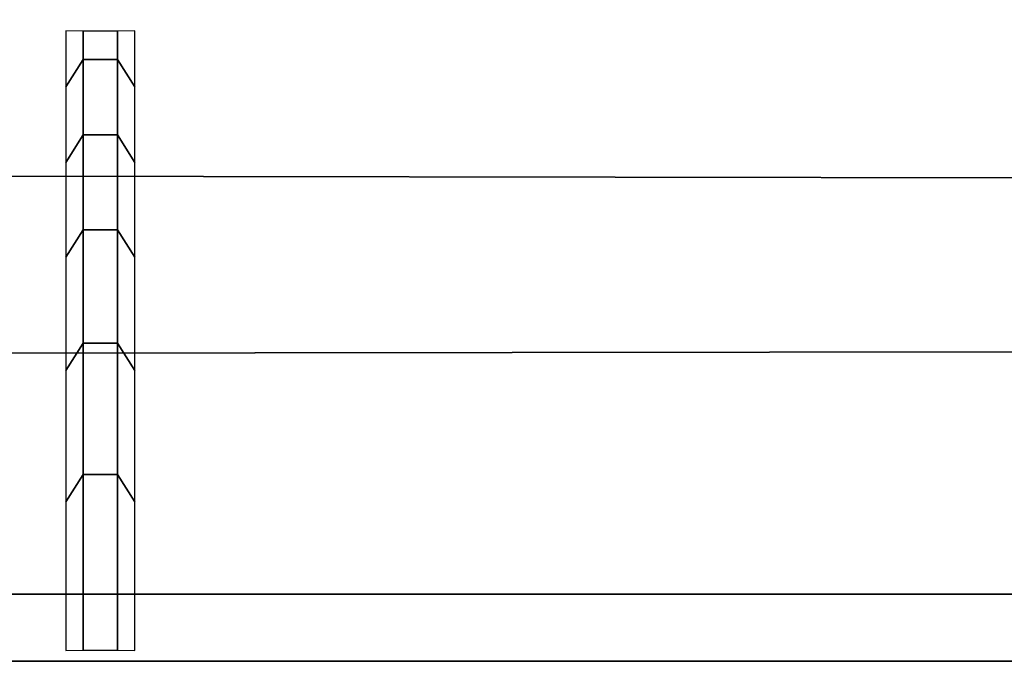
# Model space of a CAD drawing. Header units: inches. Extents: x 0 to 69, y -28.1 to 0.1.
# Tile 82 of 170: x 23.2131 to 23.3616, y -0.1505 to -0.0509. Entities that reach past the tile are written whole.
import ezdxf

# ---------------------------------------------------------------- set-up
doc = ezdxf.new("R2010")
doc.units = ezdxf.units.IN
doc.header["$LTSCALE"] = 0.03937
doc.header["$MEASUREMENT"] = 0
doc.layers.add('A-FURN-3-ST', color=151, linetype='Continuous')
doc.layers.add('A-FURN-3-STITCH', color=15, linetype='Continuous')

msp = doc.modelspace()

# ---------------------------------------------------------------- meshes
at = {"layer": 'A-FURN-3-ST'}
mesh = msp.add_polyface(dxfattribs=at)
corners = [(0.25, -1.1, 18), (68.75, -1.1, 18), (0.25, -0.81543, 17.96255), (68.75, -0.81543, 17.96255), (0.25, -0.55024, 17.85277), (68.75, -0.55024, 17.85277), (0.25, -0.32248, 17.67812), (68.75, -0.32248, 17.67812), (0.25, -0.14765, 17.45049), (68.75, -0.14765, 17.45049), (0.25, -0.03766, 17.18538), (68.75, -0.03766, 17.18538), (0.25, 0, 16.90085), (68.75, 0.00877, 5.50038), (0.25, 0.00877, 5.50038), (0.25, -0.02918, 5.30892), (68.75, -0.02918, 5.30892), (0.25, -0.13754, 5.14658), (68.75, -0.13754, 5.14658), (0.25, -0.2998, 5.0381), (68.75, -0.2998, 5.0381), (0.25, -0.49123, 5), (0.25, -27.51, 5), (0.125, -0.49123, 5.03349), (0.125, -27.51, 5.03349), (0.03349, -0.49123, 5.125), (0.03349, -0.14469, 5.35669), (0.125, -0.02472, 5.50036), (0.125, -0.06013, 5.32172), (0.125, -0.16123, 5.17026), (0.125, -0.31262, 5.06904), (0.03349, -0.125, 16.90075), (0.125, -0.03349, 16.90082), (0.125, -0.07001, 17.17669), (0.03349, -0.84777, 17.84181), (0.125, -1.1, 17.96651), (0.125, -0.8241, 17.9302), (0.03349, -0.41084, 17.58969), (0.125, -0.34616, 17.65442), (0.125, -0.17665, 17.43373), (0.03349, -0.25588, 17.38793), (0.03349, -0.15838, 17.15295), (0.125, -0.56698, 17.82376), (0.125, -26.91, 17.96651), (0.25, -26.91, 18)]
mesh.append_faces([[corners[k] for k in face] for face in [(0, 1, 2), (2, 3, 4), (4, 5, 6), (6, 7, 8), (8, 9, 10), (10, 11, 12), (12, 13, 14), (14, 13, 15), (15, 16, 17), (17, 18, 19), (19, 20, 21), (21, 22, 23), (23, 24, 25), (26, 27, 28), (28, 27, 14), (28, 14, 15), (28, 15, 29), (29, 15, 17), (29, 17, 30), (30, 17, 19), (30, 19, 23), (23, 19, 21), (23, 25, 30), (27, 31, 32), (27, 32, 14), (14, 32, 12), (31, 33, 32), (32, 33, 10), (32, 10, 12), (34, 35, 36), (37, 38, 39, 40), (40, 39, 33, 41), (35, 0, 36), (36, 0, 2), (36, 2, 42), (42, 2, 4), (42, 4, 38), (38, 4, 6), (38, 6, 39), (39, 6, 8), (39, 8, 33), (33, 8, 10), (35, 43, 0), (44, 1, 0)]])
mesh = msp.add_polyface(dxfattribs=at)
corners = [(68.875, -0.49123, 5.03349), (68.875, -27.51, 5.03349), (68.75, -0.49123, 5), (68.75, 0.00877, 5.50038), (68.875, -0.02472, 5.50036), (68.75, -0.02918, 5.30892), (68.875, -0.06013, 5.32172), (68.75, -0.13754, 5.14658), (68.875, -0.16123, 5.17026), (68.75, -0.2998, 5.0381), (68.875, -0.31262, 5.06904), (68.96651, -0.34766, 5.15357), (68.96651, -0.11623, 5.50029), (68.96651, -0.14469, 5.35669), (68.96651, -0.22596, 5.23494), (68.75, 0, 16.90085), (68.875, -0.03349, 16.90082), (68.75, -1.1, 18), (68.875, -1.1, 17.96651), (68.75, -0.81543, 17.96255), (68.875, -0.8241, 17.9302), (68.75, -0.55024, 17.85277), (68.875, -0.56698, 17.82376), (68.75, -0.32248, 17.67812), (68.875, -0.34616, 17.65442), (68.75, -0.14765, 17.45049), (68.875, -0.17665, 17.43373), (68.75, -0.03766, 17.18538), (68.875, -0.07001, 17.17669), (68.96651, -0.15838, 17.15295), (68.96651, -1.1, 17.875), (68.75, -26.91, 18), (68.875, -26.91, 17.96651), (0.25, -0.81543, 17.96255), (0.25, -0.55024, 17.85277), (0.25, -0.32248, 17.67812), (0.25, -0.14765, 17.45049), (0.25, -0.03766, 17.18538), (0.25, 0, 16.90085), (0.25, -0.02918, 5.30892), (0.25, -0.13754, 5.14658), (0.25, -0.2998, 5.0381), (0.25, -0.49123, 5), (68.75, -27.51, 5)]
mesh.append_faces([[corners[k] for k in face] for face in [(0, 1, 2), (3, 4, 5), (5, 4, 6), (5, 6, 7), (7, 6, 8), (7, 8, 9), (9, 8, 10), (9, 10, 2), (2, 10, 0), (0, 10, 11), (12, 6, 4), (8, 6, 13, 14), (3, 15, 4), (4, 15, 16), (4, 16, 12), (17, 18, 19), (19, 18, 20), (19, 20, 21), (21, 20, 22), (21, 22, 23), (23, 22, 24), (23, 24, 25), (25, 24, 26), (25, 26, 27), (27, 26, 28), (27, 28, 15), (15, 28, 16), (16, 28, 29), (18, 30, 20), (17, 31, 18), (18, 32, 30), (33, 17, 19), (34, 19, 21), (35, 21, 23), (36, 23, 25), (37, 25, 27), (38, 27, 15), (15, 3, 38), (39, 3, 5), (40, 5, 7), (41, 7, 9), (42, 9, 2), (2, 43, 42)]])
at = {"layer": 'A-FURN-3-STITCH'}
mesh = msp.add_polymesh((7, 4), dxfattribs=at)
for k, corner in enumerate([(23.23048, -0.05259, 17.23487), (23.22787, -0.05262, 17.23486), (23.22266, -0.05262, 17.23486), (23.22006, -0.05259, 17.23487), (23.23048, -0.06102, 17.27306), (23.22787, -0.05689, 17.27487), (23.22266, -0.05689, 17.27487), (23.22006, -0.06102, 17.27306), (23.23048, -0.07242, 17.31046), (23.22787, -0.06829, 17.31227), (23.22266, -0.06829, 17.31227), (23.22006, -0.07242, 17.31046), (23.23048, -0.08672, 17.34685), (23.22787, -0.08259, 17.34867), (23.22266, -0.08259, 17.34867), (23.22006, -0.08672, 17.34685), (23.23048, -0.10382, 17.38202), (23.22787, -0.09969, 17.38383), (23.22266, -0.09969, 17.38383), (23.22006, -0.10382, 17.38202), (23.23048, -0.12364, 17.41573), (23.22787, -0.11951, 17.41754), (23.22266, -0.11951, 17.41754), (23.22006, -0.12364, 17.41573), (23.23048, -0.14603, 17.44778), (23.22787, -0.14598, 17.4478), (23.22266, -0.14598, 17.4478), (23.22006, -0.14603, 17.44778)]):
    mesh.set_mesh_vertex(divmod(k, 4), corner)

doc.saveas('drawing.dxf')
